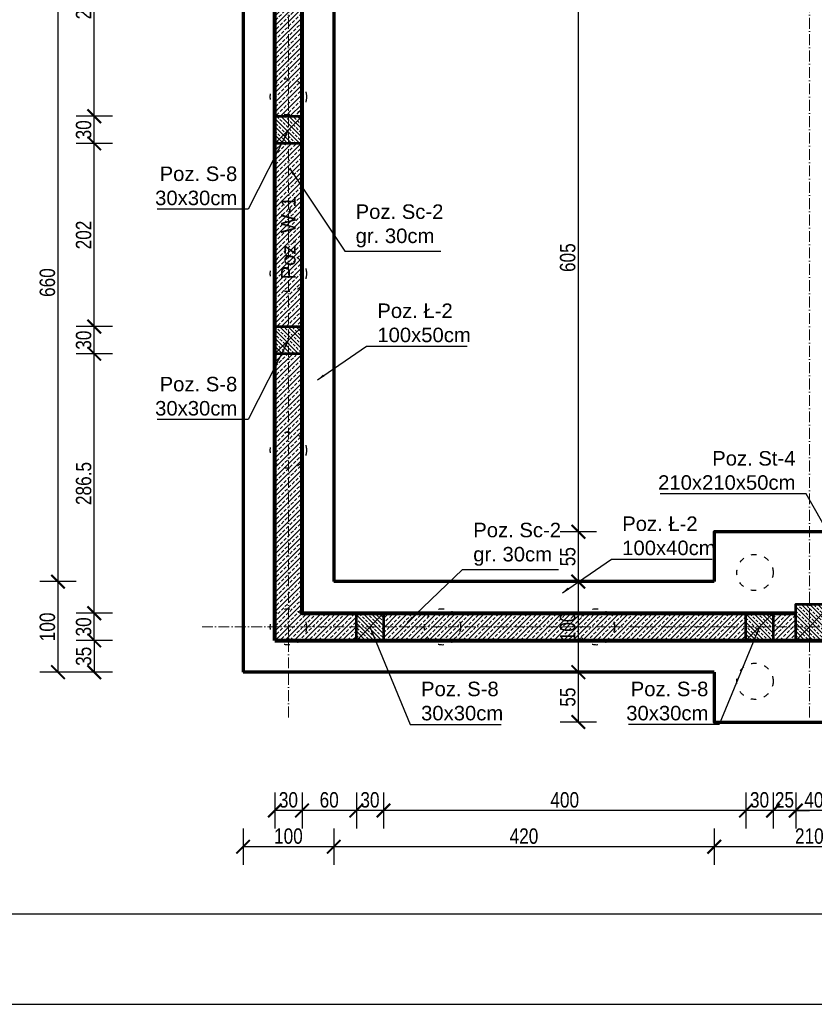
# Model space of a CAD drawing. Header units: inches. Extents: x 201967 to 338763, y -32705 to 30884.
# Tile 194 of 236: x 320675 to 321552, y 13144 to 14231. Entities that reach past the tile are written whole.
import ezdxf

# ---------------------------------------------------------------- set-up
doc = ezdxf.new("R2010")
doc.units = ezdxf.units.IN
doc.header["$MEASUREMENT"] = 0
doc.linetypes.add('ACAD_ISO03W100', pattern=[30, 12, -18])
doc.linetypes.add('ACAD_ISO10W100', pattern=[18, 12, -3, 0, -3])
for name, color, linetype, lineweight in [('01 a KONSTRUKCJA żelbet', 94, 'Continuous', 80), ('01 a1 KONSTRUKCJA żelebet', 200, 'Continuous', 53), ('01 b KONSTRUKCJA belki', 92, 'ACAD_ISO03W100', 30), ('01 c KONSTRUKCJA ławy', 45, 'Continuous', 70), ('01h2 KONSTRUKCJA pozycje belki', 254, 'Continuous', 13), ('01h3 KONSTRUKCJA pozycje słupy', 252, 'Continuous', 13), ('11 OSIE ściany', 2, 'ACAD_ISO10W100', 5), ('20 KRESKOWANIE ścian', 63, 'Continuous', 5), ('90 WYMIAR', 155, 'Continuous', 9), ('pale', 1, 'Continuous', 30)]:
    doc.layers.add(name, color=color, linetype=linetype, lineweight=lineweight)
doc.styles.add('100 arial', font='arial.ttf', dxfattribs={"width": 0.8, "height": 17})
doc.styles.add('OPIS', font='arial.ttf')
doc.styles.add('RomanS', font='romans.shx')
doc.dimstyles.new('100', dxfattribs={"dimscale": 10, "dimtxt": 17, "dimasz": 1.5, "dimexe": 2, "dimexo": 2, "dimgap": 0.3, "dimtad": 1, "dimdec": 1, "dimrnd": 0.5, "dimdsep": 46, "dimtxsty": '100 arial', "dimblk": 'ARCHTICK', "dimcen": 10, "dimclrd": 256, "dimclre": 256, "dimclrt": 256, "dimadec": 0, "dimazin": 0, "dimtfac": 1, "dimtdec": 1, "dimtix": 1, "dimtmove": 1, "dimatfit": 3, "dimfxl": 2, "dimfxlon": 1, "dimtolj": 1, "dimarcsym": 0})
doc.dimstyles.new('DIM100txt12', dxfattribs={"dimtxt": 12, "dimasz": 1.05, "dimexe": 0, "dimexo": 8, "dimgap": 4, "dimtad": 1, "dimdec": 7, "dimrnd": 0.5, "dimdsep": 46, "dimtxsty": 'RomanS', "dimblk1": 'DIM', "dimblk2": 'DIM', "dimsah": 1, "dimcen": 0.09, "dimse1": 1, "dimse2": 1, "dimclrt": 256, "dimadec": 1, "dimazin": 0, "dimtfac": 1, "dimtdec": 7, "dimtix": 1, "dimtofl": 0, "dimtmove": 2, "dimatfit": 3, "dimfxl": 1, "dimtolj": 1, "dimtzin": 0, "dimarcsym": 0})
pattern_1 = [(45, (0, -25), (-4.490128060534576, 4.490128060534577), []), (45, (4.490130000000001, -25), (-4.490128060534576, 4.490128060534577), [3.175, -1.5875])]
pattern_2 = [(45, (0, 0), (-5.303300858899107, 5.303300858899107), []), (45, (5.30330085, 0), (-5.303300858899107, 5.303300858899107), [3.75, -1.875])]

# ---------------------------------------------------------------- blocks, each defined once
blk = doc.blocks.new('1 osie 2 część BPPZ')
at = {"layer": '11 OSIE ściany'}
for p, q in [((0, -2740), (0, 100)), ((575, -2740), (575, 100)), ((-95.33901275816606, -2640), (1219, -2640))]:
    blk.add_line(p, q, dxfattribs=at)
blk = doc.blocks.new('DIM')
for p, q in [((7.275957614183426e-12, -13.00000000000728), (7.275957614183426e-12, 12.99999999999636)), ((8.000000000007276, -7.275957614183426e-12), (-7.999999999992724, -7.275957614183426e-12))]:
    blk.add_line(p, q)
at = {"const_width": 1.714285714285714}
blk.add_lwpolyline([(5.714285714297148, 5.714285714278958), (-5.71428571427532, -5.71428571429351)], dxfattribs=at)
blk = doc.blocks.new('*U1121')
at = {"lineweight": 5, "ltscale": 0.25}
h = blk.add_hatch(dxfattribs=at)
h.set_pattern_fill('ANSI33', color=5, style=0)
h.set_pattern_definition(pattern_1)
h.paths.add_polyline_path([(0, 0), (-7.105427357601e-16, -30), (30, -30), (30, 0)])
blk.add_lwpolyline([(0, 0), (-7.105427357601e-16, -30), (30, -30), (30, 0)], close=True)
at = {"layer": 'Defpoints'}
blk.add_line((0, 0), (30, -30), dxfattribs=at)
blk = doc.blocks.new('*U1171')
at = {"lineweight": 5, "ltscale": 0.25}
h = blk.add_hatch(dxfattribs=at)
h.set_pattern_fill('ANSI33', color=5, style=0)
h.set_pattern_definition(pattern_1)
h.paths.add_polyline_path([(0, 0), (-2.131628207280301e-15, -40), (40, -40), (40, 0)])
blk.add_lwpolyline([(0, 0), (-2.131628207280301e-15, -40), (40, -40), (40, 0)], close=True)
at = {"layer": 'Defpoints'}
blk.add_line((0, 0), (40, -40), dxfattribs=at)
blk = doc.blocks.new('_ARCHTICK')
at = {"color": 0, "linetype": 'ByBlock', "const_width": 0.15}
blk.add_lwpolyline([(-0.5, -0.5), (0.5, 0.5)], dxfattribs=at)
blk = doc.blocks.new('*D1277')
at = {"layer": '90 WYMIAR', "lineweight": -2, "transparency": 16777216}
for p, q in [((321531.5205435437, 13377.96987130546), (321531.5205435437, 13337.96987130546)), ((321571.5205435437, 13377.96987130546), (321571.5205435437, 13337.96987130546)), ((321571.5205435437, 13357.96987130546), (321531.5205435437, 13357.96987130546))]:
    blk.add_line(p, q, dxfattribs=at)
at = {"layer": 'Defpoints', "color": 0, "transparency": 16777216}
for p in [(321531.5205435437, 13545.64807306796), (321571.5205435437, 13545.64807306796), (321531.5205435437, 13357.96987130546)]:
    blk.add_point(p, dxfattribs=at)
at = {"layer": '90 WYMIAR', "lineweight": -2, "transparency": 16777216, "xscale": 15, "yscale": 15, "zscale": 15, "rotation": 180}
blk.add_blockref('_ARCHTICK', (321531.5205435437, 13357.96987130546), dxfattribs=at)
at = {"layer": '90 WYMIAR', "lineweight": -2, "transparency": 16777216, "xscale": 15, "yscale": 15, "zscale": 15}
blk.add_blockref('_ARCHTICK', (321571.5205435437, 13357.96987130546), dxfattribs=at)
at = {"layer": '90 WYMIAR', "transparency": 16777216, "insert": (321551.5205435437, 13369.64961209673), "char_height": 17, "attachment_point": 5, "style": '100 arial'}
blk.add_mtext('\\A1;40', dxfattribs=at)
blk = doc.blocks.new('*D1278')
at = {"layer": '90 WYMIAR', "lineweight": -2, "transparency": 16777216}
for p, q in [((321506.5205435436, 13377.96987130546), (321506.5205435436, 13337.96987130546)), ((321531.5205435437, 13377.96987130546), (321531.5205435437, 13337.96987130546)), ((321506.5205435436, 13357.96987130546), (321491.5205435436, 13357.96987130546)), ((321531.5205435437, 13357.96987130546), (321506.5205435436, 13357.96987130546)), ((321531.5205435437, 13357.96987130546), (321546.5205435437, 13357.96987130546))]:
    blk.add_line(p, q, dxfattribs=at)
at = {"layer": 'Defpoints', "color": 0, "transparency": 16777216}
for p in [(321506.5205435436, 13545.64807306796), (321531.5205435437, 13545.64807306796), (321506.5205435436, 13357.96987130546)]:
    blk.add_point(p, dxfattribs=at)
at = {"layer": '90 WYMIAR', "lineweight": -2, "transparency": 16777216, "xscale": 15, "yscale": 15, "zscale": 15}
blk.add_blockref('_ARCHTICK', (321506.5205435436, 13357.96987130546), dxfattribs=at)
at = {"layer": '90 WYMIAR', "lineweight": -2, "transparency": 16777216, "xscale": 15, "yscale": 15, "zscale": 15, "rotation": 180}
blk.add_blockref('_ARCHTICK', (321531.5205435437, 13357.96987130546), dxfattribs=at)
at = {"layer": '90 WYMIAR', "transparency": 16777216, "insert": (321519.0205435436, 13369.64961209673), "char_height": 17, "attachment_point": 5, "style": '100 arial'}
blk.add_mtext('\\A1;25', dxfattribs=at)
blk = doc.blocks.new('*D1279')
at = {"layer": '90 WYMIAR', "lineweight": -2, "transparency": 16777216}
for p, q in [((321476.5205435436, 13377.96987130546), (321476.5205435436, 13337.96987130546)), ((321506.5205435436, 13377.96987130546), (321506.5205435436, 13337.96987130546)), ((321506.5205435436, 13357.96987130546), (321476.5205435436, 13357.96987130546))]:
    blk.add_line(p, q, dxfattribs=at)
at = {"layer": 'Defpoints', "color": 0, "transparency": 16777216}
for p in [(321476.5205435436, 13545.64807306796), (321506.5205435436, 13545.64807306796), (321476.5205435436, 13357.96987130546)]:
    blk.add_point(p, dxfattribs=at)
at = {"layer": '90 WYMIAR', "lineweight": -2, "transparency": 16777216, "xscale": 15, "yscale": 15, "zscale": 15, "rotation": 180}
blk.add_blockref('_ARCHTICK', (321476.5205435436, 13357.96987130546), dxfattribs=at)
at = {"layer": '90 WYMIAR', "lineweight": -2, "transparency": 16777216, "xscale": 15, "yscale": 15, "zscale": 15}
blk.add_blockref('_ARCHTICK', (321506.5205435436, 13357.96987130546), dxfattribs=at)
at = {"layer": '90 WYMIAR', "transparency": 16777216, "insert": (321491.5205435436, 13369.65541018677), "char_height": 17, "attachment_point": 5, "style": '100 arial'}
blk.add_mtext('\\A1;30', dxfattribs=at)
blk = doc.blocks.new('*D1280')
at = {"layer": '90 WYMIAR', "lineweight": -2, "transparency": 16777216}
for p, q in [((321076.5205435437, 13377.96987130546), (321076.5205435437, 13337.96987130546)), ((321476.5205435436, 13377.96987130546), (321476.5205435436, 13337.96987130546)), ((321476.5205435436, 13357.96987130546), (321076.5205435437, 13357.96987130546))]:
    blk.add_line(p, q, dxfattribs=at)
at = {"layer": 'Defpoints', "color": 0, "transparency": 16777216}
for p in [(321076.5205435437, 13545.64807306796), (321476.5205435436, 13545.64807306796), (321076.5205435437, 13357.96987130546)]:
    blk.add_point(p, dxfattribs=at)
at = {"layer": '90 WYMIAR', "lineweight": -2, "transparency": 16777216, "xscale": 15, "yscale": 15, "zscale": 15, "rotation": 180}
blk.add_blockref('_ARCHTICK', (321076.5205435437, 13357.96987130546), dxfattribs=at)
at = {"layer": '90 WYMIAR', "lineweight": -2, "transparency": 16777216, "xscale": 15, "yscale": 15, "zscale": 15}
blk.add_blockref('_ARCHTICK', (321476.5205435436, 13357.96987130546), dxfattribs=at)
at = {"layer": '90 WYMIAR', "transparency": 16777216, "insert": (321276.5205435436, 13369.64961209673), "char_height": 17, "attachment_point": 5, "style": '100 arial'}
blk.add_mtext('\\A1;400', dxfattribs=at)
blk = doc.blocks.new('*D1281')
at = {"layer": '90 WYMIAR', "lineweight": -2, "transparency": 16777216}
for p, q in [((321046.5205435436, 13377.96987130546), (321046.5205435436, 13337.96987130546)), ((321076.5205435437, 13377.96987130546), (321076.5205435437, 13337.96987130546)), ((321076.5205435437, 13357.96987130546), (321046.5205435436, 13357.96987130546))]:
    blk.add_line(p, q, dxfattribs=at)
at = {"layer": 'Defpoints', "color": 0, "transparency": 16777216}
for p in [(321046.5205435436, 13545.64807306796), (321076.5205435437, 13545.64807306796), (321046.5205435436, 13357.96987130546)]:
    blk.add_point(p, dxfattribs=at)
at = {"layer": '90 WYMIAR', "lineweight": -2, "transparency": 16777216, "xscale": 15, "yscale": 15, "zscale": 15, "rotation": 180}
blk.add_blockref('_ARCHTICK', (321046.5205435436, 13357.96987130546), dxfattribs=at)
at = {"layer": '90 WYMIAR', "lineweight": -2, "transparency": 16777216, "xscale": 15, "yscale": 15, "zscale": 15}
blk.add_blockref('_ARCHTICK', (321076.5205435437, 13357.96987130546), dxfattribs=at)
at = {"layer": '90 WYMIAR', "transparency": 16777216, "insert": (321061.5205435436, 13369.65541018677), "char_height": 17, "attachment_point": 5, "style": '100 arial'}
blk.add_mtext('\\A1;30', dxfattribs=at)
blk = doc.blocks.new('*D1282')
at = {"layer": '90 WYMIAR', "lineweight": -2, "transparency": 16777216}
for p, q in [((320986.5205435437, 13377.96987130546), (320986.5205435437, 13337.96987130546)), ((321046.5205435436, 13377.96987130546), (321046.5205435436, 13337.96987130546)), ((321046.5205435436, 13357.96987130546), (320986.5205435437, 13357.96987130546))]:
    blk.add_line(p, q, dxfattribs=at)
at = {"layer": 'Defpoints', "color": 0, "transparency": 16777216}
for p in [(320986.5205435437, 13575.64807306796), (321046.5205435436, 13545.64807306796), (320986.5205435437, 13357.96987130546)]:
    blk.add_point(p, dxfattribs=at)
at = {"layer": '90 WYMIAR', "lineweight": -2, "transparency": 16777216, "xscale": 15, "yscale": 15, "zscale": 15, "rotation": 180}
blk.add_blockref('_ARCHTICK', (320986.5205435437, 13357.96987130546), dxfattribs=at)
at = {"layer": '90 WYMIAR', "lineweight": -2, "transparency": 16777216, "xscale": 15, "yscale": 15, "zscale": 15}
blk.add_blockref('_ARCHTICK', (321046.5205435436, 13357.96987130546), dxfattribs=at)
at = {"layer": '90 WYMIAR', "transparency": 16777216, "insert": (321016.5205435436, 13369.64961209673), "char_height": 17, "attachment_point": 5, "style": '100 arial'}
blk.add_mtext('\\A1;60', dxfattribs=at)
blk = doc.blocks.new('*D1283')
at = {"layer": '90 WYMIAR', "lineweight": -2, "transparency": 16777216}
for p, q in [((320956.5205435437, 13377.96987130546), (320956.5205435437, 13337.96987130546)), ((320986.5205435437, 13377.96987130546), (320986.5205435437, 13337.96987130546)), ((320986.5205435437, 13357.96987130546), (320956.5205435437, 13357.96987130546))]:
    blk.add_line(p, q, dxfattribs=at)
at = {"layer": 'Defpoints', "color": 0, "transparency": 16777216}
for p in [(320986.5205435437, 13575.64807306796), (320956.5205435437, 13545.64807306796), (320956.5205435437, 13357.96987130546)]:
    blk.add_point(p, dxfattribs=at)
at = {"layer": '90 WYMIAR', "lineweight": -2, "transparency": 16777216, "xscale": 15, "yscale": 15, "zscale": 15, "rotation": 180}
blk.add_blockref('_ARCHTICK', (320956.5205435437, 13357.96987130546), dxfattribs=at)
at = {"layer": '90 WYMIAR', "lineweight": -2, "transparency": 16777216, "xscale": 15, "yscale": 15, "zscale": 15}
blk.add_blockref('_ARCHTICK', (320986.5205435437, 13357.96987130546), dxfattribs=at)
at = {"layer": '90 WYMIAR', "transparency": 16777216, "insert": (320971.5205435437, 13369.65541018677), "char_height": 17, "attachment_point": 5, "style": '100 arial'}
blk.add_mtext('\\A1;30', dxfattribs=at)
blk = doc.blocks.new('*D1287')
at = {"layer": '90 WYMIAR', "lineweight": -2, "transparency": 16777216}
for p, q in [((321441.5205435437, 13337.96987130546), (321441.5205435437, 13297.96987130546)), ((321651.5205435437, 13337.96987130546), (321651.5205435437, 13297.96987130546)), ((321651.5205435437, 13317.96987130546), (321441.5205435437, 13317.96987130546))]:
    blk.add_line(p, q, dxfattribs=at)
at = {"layer": 'Defpoints', "color": 0, "transparency": 16777216}
for p in [(321441.5205435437, 13455.64807306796), (321651.5205435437, 13455.64807306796), (321441.5205435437, 13317.96987130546)]:
    blk.add_point(p, dxfattribs=at)
at = {"layer": '90 WYMIAR', "lineweight": -2, "transparency": 16777216, "xscale": 15, "yscale": 15, "zscale": 15, "rotation": 180}
blk.add_blockref('_ARCHTICK', (321441.5205435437, 13317.96987130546), dxfattribs=at)
at = {"layer": '90 WYMIAR', "lineweight": -2, "transparency": 16777216, "xscale": 15, "yscale": 15, "zscale": 15}
blk.add_blockref('_ARCHTICK', (321651.5205435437, 13317.96987130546), dxfattribs=at)
at = {"layer": '90 WYMIAR', "transparency": 16777216, "insert": (321546.5205435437, 13329.64961209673), "char_height": 17, "attachment_point": 5, "style": '100 arial'}
blk.add_mtext('\\A1;210', dxfattribs=at)
blk = doc.blocks.new('*D1288')
at = {"layer": '90 WYMIAR', "lineweight": -2, "transparency": 16777216}
for p, q in [((321021.5205435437, 13337.96987130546), (321021.5205435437, 13297.96987130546)), ((321441.5205435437, 13337.96987130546), (321441.5205435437, 13297.96987130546)), ((321441.5205435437, 13317.96987130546), (321021.5205435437, 13317.96987130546))]:
    blk.add_line(p, q, dxfattribs=at)
at = {"layer": 'Defpoints', "color": 0, "transparency": 16777216}
for p in [(321021.5205435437, 13610.64807306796), (321441.5205435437, 13455.64807306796), (321021.5205435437, 13317.96987130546)]:
    blk.add_point(p, dxfattribs=at)
at = {"layer": '90 WYMIAR', "lineweight": -2, "transparency": 16777216, "xscale": 15, "yscale": 15, "zscale": 15, "rotation": 180}
blk.add_blockref('_ARCHTICK', (321021.5205435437, 13317.96987130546), dxfattribs=at)
at = {"layer": '90 WYMIAR', "lineweight": -2, "transparency": 16777216, "xscale": 15, "yscale": 15, "zscale": 15}
blk.add_blockref('_ARCHTICK', (321441.5205435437, 13317.96987130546), dxfattribs=at)
at = {"layer": '90 WYMIAR', "transparency": 16777216, "insert": (321231.5205435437, 13329.64961209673), "char_height": 17, "attachment_point": 5, "style": '100 arial'}
blk.add_mtext('\\A1;420', dxfattribs=at)
blk = doc.blocks.new('*D1289')
at = {"layer": '90 WYMIAR', "lineweight": -2, "transparency": 16777216}
for p, q in [((320921.5205435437, 13337.96987130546), (320921.5205435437, 13297.96987130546)), ((321021.5205435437, 13337.96987130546), (321021.5205435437, 13297.96987130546)), ((321021.5205435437, 13317.96987130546), (320921.5205435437, 13317.96987130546))]:
    blk.add_line(p, q, dxfattribs=at)
at = {"layer": 'Defpoints', "color": 0, "transparency": 16777216}
for p in [(321021.5205435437, 13610.64807306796), (320921.5205435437, 13510.64807306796), (320921.5205435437, 13317.96987130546)]:
    blk.add_point(p, dxfattribs=at)
at = {"layer": '90 WYMIAR', "lineweight": -2, "transparency": 16777216, "xscale": 15, "yscale": 15, "zscale": 15, "rotation": 180}
blk.add_blockref('_ARCHTICK', (320921.5205435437, 13317.96987130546), dxfattribs=at)
at = {"layer": '90 WYMIAR', "lineweight": -2, "transparency": 16777216, "xscale": 15, "yscale": 15, "zscale": 15}
blk.add_blockref('_ARCHTICK', (321021.5205435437, 13317.96987130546), dxfattribs=at)
at = {"layer": '90 WYMIAR', "transparency": 16777216, "insert": (320971.5205435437, 13329.64961209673), "char_height": 17, "attachment_point": 5, "style": '100 arial'}
blk.add_mtext('\\A1;100', dxfattribs=at)
blk = doc.blocks.new('*D1306')
at = {"layer": '90 WYMIAR', "lineweight": -2, "transparency": 16777216}
for p, q in [((321271.5282442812, 14270.64433876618), (321311.5282442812, 14270.64433876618)), ((321291.5282442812, 14270.64433876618), (321291.5282442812, 13665.64807306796)), ((321311.5282442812, 13665.64807306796), (321271.5282442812, 13665.64807306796))]:
    blk.add_line(p, q, dxfattribs=at)
at = {"layer": 'Defpoints', "color": 0, "transparency": 16777216}
for p in [(321216.5205435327, 14270.64433876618), (321291.5282442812, 13665.64807306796), (321441.5205435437, 13665.64807306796)]:
    blk.add_point(p, dxfattribs=at)
at = {"layer": '90 WYMIAR', "lineweight": -2, "transparency": 16777216, "xscale": 15, "yscale": 15, "zscale": 15}
for p, rotation in [((321291.5282442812, 14270.64433876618), 90), ((321291.5282442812, 13665.64807306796), 270)]:
    blk.add_blockref('_ARCHTICK', p, dxfattribs=dict(at, rotation=rotation))
at = {"layer": '90 WYMIAR', "transparency": 16777216, "insert": (321279.8485034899, 13968.14620591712), "char_height": 17, "attachment_point": 5, "rotation": 90, "style": '100 arial'}
blk.add_mtext('\\A1;605', dxfattribs=at)
blk = doc.blocks.new('*D1307')
at = {"layer": '90 WYMIAR', "lineweight": -2, "transparency": 16777216}
for p, q in [((321311.5282442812, 13665.64807306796), (321271.5282442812, 13665.64807306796)), ((321291.5282442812, 13665.64807306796), (321291.5282442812, 13610.64807306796)), ((321311.5282442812, 13610.64807306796), (321271.5282442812, 13610.64807306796))]:
    blk.add_line(p, q, dxfattribs=at)
at = {"layer": 'Defpoints', "color": 0, "transparency": 16777216}
for p in [(321441.5205435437, 13665.64807306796), (321291.5282442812, 13610.64807306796), (321441.5205435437, 13610.64807306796)]:
    blk.add_point(p, dxfattribs=at)
at = {"layer": '90 WYMIAR', "lineweight": -2, "transparency": 16777216, "xscale": 15, "yscale": 15, "zscale": 15}
for p, rotation in [((321291.5282442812, 13665.64807306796), 90), ((321291.5282442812, 13610.64807306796), 270)]:
    blk.add_blockref('_ARCHTICK', p, dxfattribs=dict(at, rotation=rotation))
at = {"layer": '90 WYMIAR', "transparency": 16777216, "insert": (321279.8832920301, 13638.14807306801), "char_height": 17, "attachment_point": 5, "rotation": 90, "style": '100 arial'}
blk.add_mtext('\\A1;55', dxfattribs=at)
blk = doc.blocks.new('*D1308')
at = {"layer": '90 WYMIAR', "lineweight": -2, "transparency": 16777216}
for p, q in [((321311.5282442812, 13610.64807306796), (321271.5282442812, 13610.64807306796)), ((321291.5282442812, 13610.64807306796), (321291.5282442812, 13510.64807306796)), ((321311.5282442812, 13510.64807306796), (321271.5282442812, 13510.64807306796))]:
    blk.add_line(p, q, dxfattribs=at)
at = {"layer": 'Defpoints', "color": 0, "transparency": 16777216}
for p in [(321441.5205435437, 13610.64807306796), (321291.5282442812, 13510.64807306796), (321441.5205435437, 13510.64807306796)]:
    blk.add_point(p, dxfattribs=at)
at = {"layer": '90 WYMIAR', "lineweight": -2, "transparency": 16777216, "xscale": 15, "yscale": 15, "zscale": 15}
for p, rotation in [((321291.5282442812, 13610.64807306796), 90), ((321291.5282442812, 13510.64807306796), 270)]:
    blk.add_blockref('_ARCHTICK', p, dxfattribs=dict(at, rotation=rotation))
at = {"layer": '90 WYMIAR', "transparency": 16777216, "insert": (321279.8485034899, 13560.64807306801), "char_height": 17, "attachment_point": 5, "rotation": 90, "style": '100 arial'}
blk.add_mtext('\\A1;100', dxfattribs=at)
blk = doc.blocks.new('*D1309')
at = {"layer": '90 WYMIAR', "lineweight": -2, "transparency": 16777216}
for p, q in [((321311.5282442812, 13510.64807306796), (321271.5282442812, 13510.64807306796)), ((321291.5282442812, 13510.64807306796), (321291.5282442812, 13455.64807306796)), ((321311.5282442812, 13455.64807306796), (321271.5282442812, 13455.64807306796))]:
    blk.add_line(p, q, dxfattribs=at)
at = {"layer": 'Defpoints', "color": 0, "transparency": 16777216}
for p in [(321441.5205435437, 13510.64807306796), (321291.5282442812, 13455.64807306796), (321441.5205435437, 13455.64807306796)]:
    blk.add_point(p, dxfattribs=at)
at = {"layer": '90 WYMIAR', "lineweight": -2, "transparency": 16777216, "xscale": 15, "yscale": 15, "zscale": 15}
for p, rotation in [((321291.5282442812, 13510.64807306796), 90), ((321291.5282442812, 13455.64807306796), 270)]:
    blk.add_blockref('_ARCHTICK', p, dxfattribs=dict(at, rotation=rotation))
at = {"layer": '90 WYMIAR', "transparency": 16777216, "insert": (321279.8832920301, 13483.14807306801), "char_height": 17, "attachment_point": 5, "rotation": 90, "style": '100 arial'}
blk.add_mtext('\\A1;55', dxfattribs=at)
blk = doc.blocks.new('*D1460')
at = {"layer": '90 WYMIAR', "lineweight": -2, "transparency": 16777216}
for p, q in [((320777.2143057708, 13575.64807306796), (320737.2143057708, 13575.64807306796)), ((320757.2143057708, 13545.64807306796), (320757.2143057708, 13575.64807306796)), ((320777.2143057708, 13545.64807306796), (320737.2143057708, 13545.64807306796))]:
    blk.add_line(p, q, dxfattribs=at)
at = {"layer": 'Defpoints', "color": 0, "transparency": 16777216}
for p in [(320757.2143057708, 13575.64807306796), (320986.5205435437, 13575.64807306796), (320956.5205435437, 13545.64807306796)]:
    blk.add_point(p, dxfattribs=at)
at = {"layer": '90 WYMIAR', "lineweight": -2, "transparency": 16777216, "xscale": 15, "yscale": 15, "zscale": 15}
for p, rotation in [((320757.2143057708, 13575.64807306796), 90), ((320757.2143057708, 13545.64807306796), 270)]:
    blk.add_blockref('_ARCHTICK', p, dxfattribs=dict(at, rotation=rotation))
at = {"layer": '90 WYMIAR', "transparency": 16777216, "insert": (320745.5287668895, 13560.64807306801), "char_height": 17, "attachment_point": 5, "rotation": 90, "style": '100 arial'}
blk.add_mtext('\\A1;30', dxfattribs=at)
blk = doc.blocks.new('*D1461')
at = {"layer": '90 WYMIAR', "lineweight": -2, "transparency": 16777216}
for p, q in [((320777.2143057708, 13862.09588521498), (320737.2143057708, 13862.09588521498)), ((320757.2143057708, 13575.64807306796), (320757.2143057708, 13862.09588521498)), ((320777.2143057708, 13575.64807306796), (320737.2143057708, 13575.64807306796))]:
    blk.add_line(p, q, dxfattribs=at)
at = {"layer": 'Defpoints', "color": 0, "transparency": 16777216}
for p in [(320757.2143057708, 13862.09588521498), (320971.5205433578, 13862.09588521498), (320986.5205435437, 13575.64807306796)]:
    blk.add_point(p, dxfattribs=at)
at = {"layer": '90 WYMIAR', "lineweight": -2, "transparency": 16777216, "xscale": 15, "yscale": 15, "zscale": 15}
for p, rotation in [((320757.2143057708, 13862.09588521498), 90), ((320757.2143057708, 13575.64807306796), 270)]:
    blk.add_blockref('_ARCHTICK', p, dxfattribs=dict(at, rotation=rotation))
at = {"layer": '90 WYMIAR', "transparency": 16777216, "insert": (320745.5345649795, 13718.87197914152), "char_height": 17, "attachment_point": 5, "rotation": 90, "style": '100 arial'}
blk.add_mtext('\\A1;286.5', dxfattribs=at)
blk = doc.blocks.new('*D1462')
at = {"layer": '90 WYMIAR', "lineweight": -2, "transparency": 16777216}
for p, q in [((320777.2143057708, 13892.09588521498), (320737.2143057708, 13892.09588521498)), ((320757.2143057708, 13862.09588521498), (320757.2143057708, 13892.09588521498)), ((320777.2143057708, 13862.09588521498), (320737.2143057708, 13862.09588521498))]:
    blk.add_line(p, q, dxfattribs=at)
at = {"layer": 'Defpoints', "color": 0, "transparency": 16777216}
for p in [(320757.2143057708, 13892.09588521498), (320971.5205435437, 13892.09588521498), (320971.5205433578, 13862.09588521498)]:
    blk.add_point(p, dxfattribs=at)
at = {"layer": '90 WYMIAR', "lineweight": -2, "transparency": 16777216, "xscale": 15, "yscale": 15, "zscale": 15}
for p, rotation in [((320757.2143057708, 13892.09588521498), 90), ((320757.2143057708, 13862.09588521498), 270)]:
    blk.add_blockref('_ARCHTICK', p, dxfattribs=dict(at, rotation=rotation))
at = {"layer": '90 WYMIAR', "transparency": 16777216, "insert": (320745.5287668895, 13877.09588521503), "char_height": 17, "attachment_point": 5, "rotation": 90, "style": '100 arial'}
blk.add_mtext('\\A1;30', dxfattribs=at)
blk = doc.blocks.new('*D1463')
at = {"layer": '90 WYMIAR', "lineweight": -2, "transparency": 16777216}
for p, q in [((320777.2143057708, 14094.24904067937), (320737.2143057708, 14094.24904067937)), ((320757.2143057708, 13892.09588521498), (320757.2143057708, 14094.24904067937)), ((320777.2143057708, 13892.09588521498), (320737.2143057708, 13892.09588521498))]:
    blk.add_line(p, q, dxfattribs=at)
at = {"layer": 'Defpoints', "color": 0, "transparency": 16777216}
for p in [(320757.2143057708, 14094.24904067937), (320971.5205435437, 14094.24904067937), (320971.5205435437, 13892.09588521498)]:
    blk.add_point(p, dxfattribs=at)
at = {"layer": '90 WYMIAR', "lineweight": -2, "transparency": 16777216, "xscale": 15, "yscale": 15, "zscale": 15}
for p, rotation in [((320757.2143057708, 14094.24904067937), 90), ((320757.2143057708, 13892.09588521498), 270)]:
    blk.add_blockref('_ARCHTICK', p, dxfattribs=dict(at, rotation=rotation))
at = {"layer": '90 WYMIAR', "transparency": 16777216, "insert": (320745.5345649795, 13993.17246294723), "char_height": 17, "attachment_point": 5, "rotation": 90, "style": '100 arial'}
blk.add_mtext('\\A1;202', dxfattribs=at)
blk = doc.blocks.new('*D1464')
at = {"layer": '90 WYMIAR', "lineweight": -2, "transparency": 16777216}
for p, q in [((320777.2143057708, 14124.24904067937), (320737.2143057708, 14124.24904067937)), ((320757.2143057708, 14094.24904067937), (320757.2143057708, 14124.24904067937)), ((320777.2143057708, 14094.24904067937), (320737.2143057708, 14094.24904067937))]:
    blk.add_line(p, q, dxfattribs=at)
at = {"layer": 'Defpoints', "color": 0, "transparency": 16777216}
for p in [(320757.2143057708, 14124.24904067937), (320971.5205435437, 14124.24904067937), (320971.5205435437, 14094.24904067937)]:
    blk.add_point(p, dxfattribs=at)
at = {"layer": '90 WYMIAR', "lineweight": -2, "transparency": 16777216, "xscale": 15, "yscale": 15, "zscale": 15}
for p, rotation in [((320757.2143057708, 14124.24904067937), 90), ((320757.2143057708, 14094.24904067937), 270)]:
    blk.add_blockref('_ARCHTICK', p, dxfattribs=dict(at, rotation=rotation))
at = {"layer": '90 WYMIAR', "transparency": 16777216, "insert": (320745.5287668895, 14109.24904067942), "char_height": 17, "attachment_point": 5, "rotation": 90, "style": '100 arial'}
blk.add_mtext('\\A1;30', dxfattribs=at)
blk = doc.blocks.new('*D1465')
at = {"layer": '90 WYMIAR', "lineweight": -2, "transparency": 16777216}
for p, q in [((320777.2143057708, 14385.64433876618), (320737.2143057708, 14385.64433876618)), ((320757.2143057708, 14124.24904067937), (320757.2143057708, 14385.64433876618)), ((320777.2143057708, 14124.24904067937), (320737.2143057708, 14124.24904067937))]:
    blk.add_line(p, q, dxfattribs=at)
at = {"layer": 'Defpoints', "color": 0, "transparency": 16777216}
for p in [(320757.2143057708, 14385.64433876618), (320971.5205435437, 14385.64433876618), (320971.5205435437, 14124.24904067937)]:
    blk.add_point(p, dxfattribs=at)
at = {"layer": '90 WYMIAR', "lineweight": -2, "transparency": 16777216, "xscale": 15, "yscale": 15, "zscale": 15}
for p, rotation in [((320757.2143057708, 14385.64433876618), 90), ((320757.2143057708, 14124.24904067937), 270)]:
    blk.add_blockref('_ARCHTICK', p, dxfattribs=dict(at, rotation=rotation))
at = {"layer": '90 WYMIAR', "transparency": 16777216, "insert": (320745.5345649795, 14254.94668972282), "char_height": 17, "attachment_point": 5, "rotation": 90, "style": '100 arial'}
blk.add_mtext('\\A1;261.5', dxfattribs=at)
blk = doc.blocks.new('*D1474')
at = {"layer": '90 WYMIAR', "lineweight": -2, "transparency": 16777216}
for p, q in [((320737.2143057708, 13610.64807306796), (320697.2143057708, 13610.64807306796)), ((320717.2143057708, 13510.64807306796), (320717.2143057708, 13610.64807306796)), ((320737.2143057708, 13510.64807306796), (320697.2143057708, 13510.64807306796))]:
    blk.add_line(p, q, dxfattribs=at)
at = {"layer": 'Defpoints', "color": 0, "transparency": 16777216}
for p in [(320717.2143057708, 13610.64807306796), (321021.5205435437, 13610.64807306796), (320921.5205435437, 13510.64807306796)]:
    blk.add_point(p, dxfattribs=at)
at = {"layer": '90 WYMIAR', "lineweight": -2, "transparency": 16777216, "xscale": 15, "yscale": 15, "zscale": 15}
for p, rotation in [((320717.2143057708, 13610.64807306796), 90), ((320717.2143057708, 13510.64807306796), 270)]:
    blk.add_blockref('_ARCHTICK', p, dxfattribs=dict(at, rotation=rotation))
at = {"layer": '90 WYMIAR', "transparency": 16777216, "insert": (320705.5345649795, 13560.64807306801), "char_height": 17, "attachment_point": 5, "rotation": 90, "style": '100 arial'}
blk.add_mtext('\\A1;100', dxfattribs=at)
blk = doc.blocks.new('*D1475')
at = {"layer": '90 WYMIAR', "lineweight": -2, "transparency": 16777216}
for p, q in [((320737.2143057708, 14270.64433876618), (320697.2143057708, 14270.64433876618)), ((320717.2143057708, 13610.64807306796), (320717.2143057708, 14270.64433876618)), ((320737.2143057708, 13610.64807306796), (320697.2143057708, 13610.64807306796))]:
    blk.add_line(p, q, dxfattribs=at)
at = {"layer": 'Defpoints', "color": 0, "transparency": 16777216}
for p in [(320717.2143057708, 14270.64433876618), (321021.5205435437, 14270.64433876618), (321021.5205435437, 13610.64807306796)]:
    blk.add_point(p, dxfattribs=at)
at = {"layer": '90 WYMIAR', "lineweight": -2, "transparency": 16777216, "xscale": 15, "yscale": 15, "zscale": 15}
for p, rotation in [((320717.2143057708, 14270.64433876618), 90), ((320717.2143057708, 13610.64807306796), 270)]:
    blk.add_blockref('_ARCHTICK', p, dxfattribs=dict(at, rotation=rotation))
at = {"layer": '90 WYMIAR', "transparency": 16777216, "insert": (320705.5345649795, 13940.64620591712), "char_height": 17, "attachment_point": 5, "rotation": 90, "style": '100 arial'}
blk.add_mtext('\\A1;660', dxfattribs=at)
blk = doc.blocks.new('*D1476')
at = {"layer": '90 WYMIAR', "lineweight": -2, "transparency": 16777216}
for p, q in [((320777.2143057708, 13545.64807306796), (320737.2143057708, 13545.64807306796)), ((320757.2143057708, 13545.64807306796), (320757.2143057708, 13510.64807306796)), ((320777.2143057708, 13510.64807306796), (320737.2143057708, 13510.64807306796))]:
    blk.add_line(p, q, dxfattribs=at)
at = {"layer": 'Defpoints', "color": 0, "transparency": 16777216}
for p in [(320956.5205435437, 13545.64807306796), (320757.2143057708, 13510.64807306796), (320921.5205435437, 13510.64807306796)]:
    blk.add_point(p, dxfattribs=at)
at = {"layer": '90 WYMIAR', "lineweight": -2, "transparency": 16777216, "xscale": 15, "yscale": 15, "zscale": 15}
for p, rotation in [((320757.2143057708, 13545.64807306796), 90), ((320757.2143057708, 13510.64807306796), 270)]:
    blk.add_blockref('_ARCHTICK', p, dxfattribs=dict(at, rotation=rotation))
at = {"layer": '90 WYMIAR', "transparency": 16777216, "insert": (320745.5287668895, 13528.14807306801), "char_height": 17, "attachment_point": 5, "rotation": 90, "style": '100 arial'}
blk.add_mtext('\\A1;35', dxfattribs=at)

msp = doc.modelspace()

# ---------------------------------------------------------------- hatches: boundary and pattern name
at = {"layer": '20 KRESKOWANIE ścian'}
h = msp.add_hatch(dxfattribs=at)
h.set_pattern_fill('ANSI33', color=256, scale=30)
h.set_pattern_definition(pattern_2)
h.paths.add_polyline_path([(320986.5205435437, 14385.64433876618), (320956.5205435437, 14385.64433876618), (320956.5205435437, 14124.24904067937), (320986.5205435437, 14124.24904067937)])
h.paths.add_polyline_path([(320986.5205435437, 14094.24904067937), (320956.5205435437, 14094.24904067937), (320956.5205435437, 13892.09588521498), (320986.5205435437, 13892.09588521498)])
h = msp.add_hatch(dxfattribs=at)
h.set_pattern_fill('ANSI33', color=256, scale=30)
h.set_pattern_definition(pattern_2)
h.paths.add_polyline_path([(320986.5205435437, 13862.09588521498), (320956.5205435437, 13862.09588521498), (320956.5205435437, 13545.64807306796), (321046.5205435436, 13545.64807306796), (321046.5205435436, 13575.64807306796), (320986.5205435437, 13575.64807306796)])
h = msp.add_hatch(dxfattribs=at)
h.set_pattern_fill('ANSI33', color=256, scale=30)
h.set_pattern_definition(pattern_2)
h.paths.add_polyline_path([(321476.5205435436, 13575.64807306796), (321076.5205435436, 13575.64807306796), (321076.5205435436, 13545.64807306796), (321476.5205435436, 13545.64807306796)])
h.paths.add_polyline_path([(321531.5205435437, 13575.64807306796), (321506.5205435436, 13575.64807306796), (321506.5205435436, 13545.64807306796), (321531.5205435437, 13545.64807306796)])

# ---------------------------------------------------------------- linework, layer by layer
at = {"layer": '01 a KONSTRUKCJA żelbet'}
for p, q in [((320956.5205435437, 13545.64807306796), (320956.5205435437, 15583.14807306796)), ((320986.5205435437, 13575.64807306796), (320986.5205435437, 14385.64433876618)), ((320986.5205435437, 13575.64807306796), (321531.5205435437, 13575.64807306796)), ((320956.5205435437, 13545.64807306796), (322105.5205435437, 13545.64807306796))]:
    msp.add_line(p, q, dxfattribs=at)
at = {"layer": '01 b KONSTRUKCJA belki'}
msp.add_lwpolyline([(321476.5205435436, 13575.64807306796), (321476.5205435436, 13545.64807306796), (321076.5205435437, 13545.64807306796), (321076.5205435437, 13575.64807306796)], close=True, dxfattribs=at)
at = {"layer": '01 c KONSTRUKCJA ławy'}
for p, q in [((320921.5205435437, 14351.64904279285), (320921.5205435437, 13510.64807306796)), ((321021.5205435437, 14270.64433876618), (321021.5205435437, 13610.64807306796)), ((321441.5205435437, 13610.64807306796), (321021.5205435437, 13610.64807306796)), ((321441.5205435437, 13510.64807306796), (320921.5205435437, 13510.64807306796))]:
    msp.add_line(p, q, dxfattribs=at)
for points in [[(321651.5205435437, 13610.64807306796), (321651.5205435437, 13665.64807306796), (321441.5205435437, 13665.64807306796), (321441.5205435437, 13610.64807306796)], [(321441.5205435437, 13510.64807306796), (321441.5205435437, 13455.64807306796), (321651.5205435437, 13455.64807306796), (321651.5205435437, 13510.64807306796)]]:
    msp.add_lwpolyline(points, dxfattribs=at)
at = {"layer": 'Defpoints'}
for points in [[(316578.4264551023, 13144.09080727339), (324078.4264551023, 13144.09080727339), (324078.4264551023, 17344.09080727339), (316578.4264551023, 17344.09080727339)], [(316678.4264551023, 13244.09080727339), (323978.4264551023, 13244.09080727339), (323978.4264551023, 17244.09080727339), (316678.4264551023, 17244.09080727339)]]:
    msp.add_lwpolyline(points, close=True, dxfattribs=at)
at = {"layer": 'pale', "linetype": 'ACAD_ISO03W100', "ltscale": 0.5}
for centre in [(320971.5205435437, 14145.64433876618), (320971.5205435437, 13950.64433876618), (320971.5205435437, 13755.64433876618), (321486.5130749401, 13620.64433876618), (320971.5205435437, 13560.64807306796), (321141.5205435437, 13560.64807306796), (321311.5205435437, 13560.64807306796), (321486.5130749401, 13500.64433876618)]:
    msp.add_circle(centre, 20, dxfattribs=at)

# ---------------------------------------------------------------- block references
at = {"layer": '01 a1 KONSTRUKCJA żelebet', "xscale": -1, "rotation": 180}
for name, p in [('*U1121', (320956.5205435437, 14094.24904067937)), ('*U1121', (320956.5205433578, 13862.09588521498)), ('*U1171', (321531.5205435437, 13545.64807306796)), ('*U1121', (321046.5205435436, 13545.64807306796)), ('*U1121', (321476.5205435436, 13545.64807306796))]:
    msp.add_blockref(name, p, dxfattribs=at)
at = {"layer": '11 OSIE ściany'}
msp.add_blockref('1 osie 2 część BPPZ', (320971.5205435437, 16200.64807306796), dxfattribs=at)

# ---------------------------------------------------------------- texts
at = {"layer": '01h2 KONSTRUKCJA pozycje belki', "insert": (320971.5205435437, 13990.07013121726), "char_height": 16, "attachment_point": 5, "rotation": 89.99999999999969, "style": 'OPIS'}
msp.add_mtext('Poz. W-1', dxfattribs=at)
at = {"layer": '01h3 KONSTRUKCJA pozycje słupy', "char_height": 16, "style": 'OPIS'}
for s, insert, attachment_point in [('Poz. S-8\\P30x30cm', (320915.0885457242, 14047.32026144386), 6), ('Poz. Sc-2\\Pgr. 30cm', (321045.7158498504, 14003.20406429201), 4), ('Poz. Ł-2\\P100x50cm', (321069.6762391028, 13896.12709298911), 4), ('Poz. S-8\\P30x30cm', (320915.0885457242, 13815.1671063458), 6), ('Poz. St-4\\P210x210x50cm', (321531.1961479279, 13733.2430630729), 6), ('Poz. Ł-2\\P100x40cm', (321339.9621572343, 13661.0870529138), 4), ('Poz. Sc-2\\Pgr. 30cm', (321175.5538796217, 13651.81871769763), 4), ('Poz. S-8\\P30x30cm', (321117.9525411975, 13478.71929416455), 4), ('Poz. S-8\\P30x30cm', (321435.0885458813, 13478.71929416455), 6)]:
    msp.add_mtext(s, dxfattribs=dict(at, insert=insert, attachment_point=attachment_point))

# ---------------------------------------------------------------- dimensions: what is measured, and where the dimension line sits
at = {"layer": '90 WYMIAR'}
for base, p1, p2, picture, middle in [((320757.2143057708, 14385.64433876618), (320971.5205435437, 14124.24904067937), (320971.5205435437, 14385.64433876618), '*D1465', (320745.5345649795, 14254.94668972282)), ((320717.2143057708, 14270.64433876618), (321021.5205435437, 13610.64807306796), (321021.5205435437, 14270.64433876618), '*D1475', (320705.5345649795, 13940.64620591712)), ((321291.5282442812, 13665.64807306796), (321216.5205435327, 14270.64433876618), (321441.5205435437, 13665.64807306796), '*D1306', (321279.8485034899, 13968.14620591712)), ((320757.2143057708, 14124.24904067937), (320971.5205435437, 14094.24904067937), (320971.5205435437, 14124.24904067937), '*D1464', (320745.5287668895, 14109.24904067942)), ((320757.2143057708, 14094.24904067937), (320971.5205435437, 13892.09588521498), (320971.5205435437, 14094.24904067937), '*D1463', (320745.5345649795, 13993.17246294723)), ((320757.2143057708, 13892.09588521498), (320971.5205433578, 13862.09588521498), (320971.5205435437, 13892.09588521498), '*D1462', (320745.5287668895, 13877.09588521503)), ((320757.2143057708, 13862.09588521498), (320986.5205435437, 13575.64807306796), (320971.5205433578, 13862.09588521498), '*D1461', (320745.5345649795, 13718.87197914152)), ((321291.5282442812, 13610.64807306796), (321441.5205435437, 13665.64807306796), (321441.5205435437, 13610.64807306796), '*D1307', (321279.8832920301, 13638.14807306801)), ((320717.2143057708, 13610.64807306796), (320921.5205435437, 13510.64807306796), (321021.5205435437, 13610.64807306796), '*D1474', (320705.5345649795, 13560.64807306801)), ((321291.5282442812, 13510.64807306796), (321441.5205435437, 13610.64807306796), (321441.5205435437, 13510.64807306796), '*D1308', (321279.8485034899, 13560.64807306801)), ((320757.2143057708, 13575.64807306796), (320956.5205435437, 13545.64807306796), (320986.5205435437, 13575.64807306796), '*D1460', (320745.5287668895, 13560.64807306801)), ((320757.2143057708, 13510.64807306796), (320956.5205435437, 13545.64807306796), (320921.5205435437, 13510.64807306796), '*D1476', (320745.5287668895, 13528.14807306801)), ((321291.5282442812, 13455.64807306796), (321441.5205435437, 13510.64807306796), (321441.5205435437, 13455.64807306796), '*D1309', (321279.8832920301, 13483.14807306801))]:
    dim = msp.add_linear_dim(base=base, p1=p1, p2=p2, angle=90, dimstyle='100', dxfattribs=at)
    dim.commit()
    dim.dimension.update_dxf_attribs({"geometry": picture, "text_midpoint": middle})
for base, p1, p2, picture, middle in [((320921.5205435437, 13317.96987130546), (321021.5205435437, 13610.64807306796), (320921.5205435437, 13510.64807306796), '*D1289', (320971.5205435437, 13329.64961209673)), ((321021.5205435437, 13317.96987130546), (321441.5205435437, 13455.64807306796), (321021.5205435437, 13610.64807306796), '*D1288', (321231.5205435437, 13329.64961209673)), ((320956.5205435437, 13357.96987130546), (320986.5205435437, 13575.64807306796), (320956.5205435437, 13545.64807306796), '*D1283', (320971.5205435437, 13369.65541018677)), ((320986.5205435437, 13357.96987130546), (321046.5205435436, 13545.64807306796), (320986.5205435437, 13575.64807306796), '*D1282', (321016.5205435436, 13369.64961209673)), ((321046.5205435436, 13357.96987130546), (321076.5205435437, 13545.64807306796), (321046.5205435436, 13545.64807306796), '*D1281', (321061.5205435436, 13369.65541018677)), ((321076.5205435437, 13357.96987130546), (321476.5205435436, 13545.64807306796), (321076.5205435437, 13545.64807306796), '*D1280', (321276.5205435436, 13369.64961209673)), ((321476.5205435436, 13357.96987130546), (321506.5205435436, 13545.64807306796), (321476.5205435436, 13545.64807306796), '*D1279', (321491.5205435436, 13369.65541018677)), ((321506.5205435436, 13357.96987130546), (321531.5205435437, 13545.64807306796), (321506.5205435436, 13545.64807306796), '*D1278', (321519.0205435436, 13369.64961209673)), ((321531.5205435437, 13357.96987130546), (321571.5205435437, 13545.64807306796), (321531.5205435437, 13545.64807306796), '*D1277', (321551.5205435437, 13369.64961209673)), ((321441.5205435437, 13317.96987130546), (321651.5205435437, 13455.64807306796), (321441.5205435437, 13455.64807306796), '*D1287', (321546.5205435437, 13329.64961209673))]:
    dim = msp.add_linear_dim(base=base, p1=p1, p2=p2, dimstyle='100', dxfattribs=at)
    dim.commit()
    dim.dimension.update_dxf_attribs({"geometry": picture, "text_midpoint": middle})

# ---------------------------------------------------------------- leaders
at = {"layer": '01h3 KONSTRUKCJA pozycje słupy', "annotation_type": 0, "has_hookline": 1}
for points, hookline_direction, text_width in [([(320971.5205433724, 14109.24904035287), (320927.0885457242, 14021.67587763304), (320919.0885457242, 14021.67587763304)], 1, 88.31650750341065), ([(320972.8923661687, 14066.81511044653), (321033.7158498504, 13975.34958498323), (321041.7158498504, 13975.34958498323)], 0, 93.9918144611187), ([(320971.5205433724, 13877.0958852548), (320927.0885457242, 13789.52272253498), (320919.0885457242, 13789.52272253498)], 1, 88.31650750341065), ([(321003.7599070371, 13833.45473730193), (321057.6762391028, 13870.59184969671), (321065.6762391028, 13870.59184969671)], 0, 99.25238744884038), ([(321576.7938374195, 13647.87526858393), (321543.1961479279, 13707.604136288), (321535.1961479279, 13707.604136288)], 1, 149.5006821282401), ([(321274.0458251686, 13598.41469722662), (321327.9621572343, 13635.5518096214), (321335.9621572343, 13635.5518096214)], 0, 99.25238744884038), ([(321102.7303959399, 13565.42976385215), (321163.5538796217, 13623.96423838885), (321171.5538796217, 13623.96423838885)], 0, 93.9918144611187), ([(321061.5205435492, 13560.64807307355), (321105.9525411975, 13453.07491035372), (321113.9525411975, 13453.07491035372)], 0, 88.31650750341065), ([(321491.5205435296, 13560.64807307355), (321447.0885458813, 13453.07491035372), (321439.0885458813, 13453.07491035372)], 1, 88.31650750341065)]:
    msp.add_leader(points, dimstyle='DIM100txt12', override={"dimasz": 8, "dimgap": 4, "dimtad": 1}, dxfattribs=dict(at, hookline_direction=hookline_direction, text_width=text_width))

doc.saveas('drawing.dxf')
